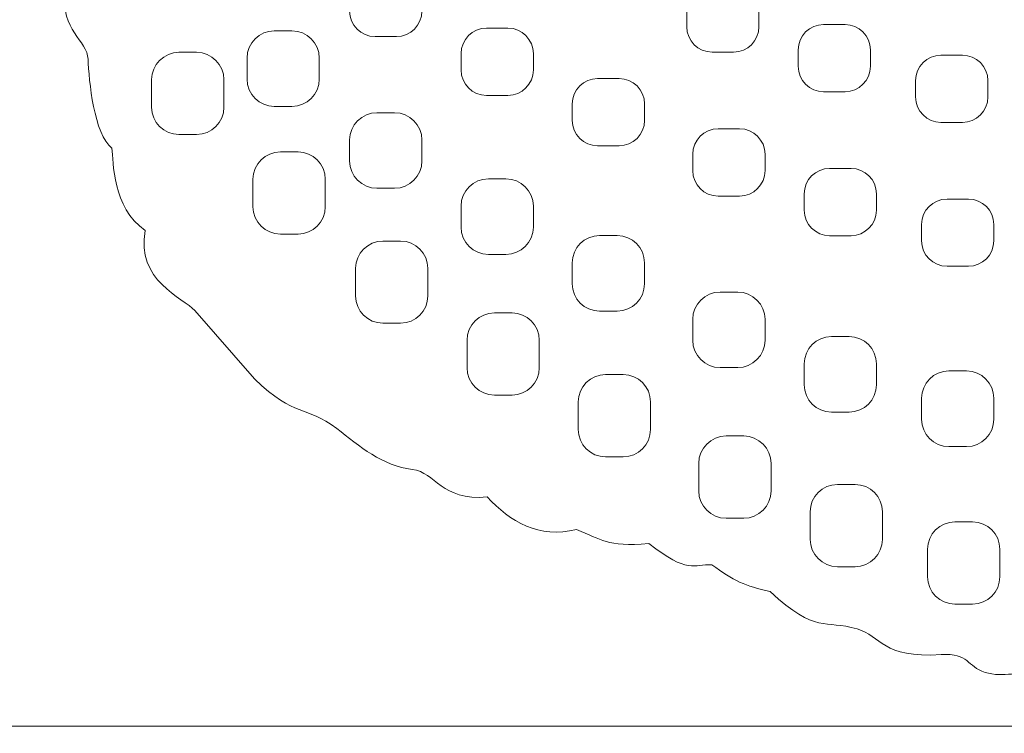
# Model space of a CAD drawing. Header units: millimetres. Extents: x -1853 to -450, y -1731 to 666.
# Tile 2 of 45: x -1268 to -1114, y -1632 to -1521. Entities that reach past the tile are written whole.
import ezdxf

# ---------------------------------------------------------------- set-up
doc = ezdxf.new("R2010")
doc.units = ezdxf.units.MM
doc.header["$MEASUREMENT"] = 0
doc.layers.add('Capa 1', color=7, linetype='Continuous')

msp = doc.modelspace()

# ---------------------------------------------------------------- linework, layer by layer
at = {"layer": 'Capa 1', "lineweight": 9}
for points, knots in [([(-1183.28, -1435.55), (-1184.29, -1419.58), (-1101.54, -1408.96), (-1042.32, -1411.94), (-1042.32, -1411.94), (-1018.48, -1413.14), (-954.11, -1414.76), (-937.62, -1416.56), (-937.62, -1416.56), (-921.98, -1418.26), (-885.61, -1430.54), (-883.9, -1438.57), (-883.9, -1438.57), (-868.98, -1440.66), (-884.51, -1446.46), (-861.14, -1444.36), (-861.14, -1444.36), (-854.63, -1445.56), (-852.37, -1449.4), (-846.98, -1449.6), (-846.98, -1449.6), (-844.49, -1449.69), (-840.11, -1454.69), (-838.86, -1455.1), (-838.86, -1455.1), (-833.32, -1456.88), (-827.4, -1463.8), (-822.28, -1471.93), (-822.28, -1471.93), (-820.8, -1474.27), (-817.29, -1477.44), (-816.26, -1479.09), (-816.26, -1479.09), (-812.04, -1485.91), (-808.45, -1492.66), (-809.76, -1510.26), (-809.76, -1510.26), (-810.41, -1519), (-808.65, -1525.33), (-813.98, -1534.85), (-813.98, -1534.85), (-817.41, -1545.66), (-821.47, -1545.94), (-829.15, -1555.42), (-829.15, -1555.42), (-836.87, -1564.95), (-838.96, -1566.79), (-848.28, -1573.08), (-848.28, -1573.08), (-853.74, -1576.76), (-852.58, -1577.33), (-858.18, -1579.04), (-858.18, -1579.04), (-861.24, -1579.97), (-862.66, -1586.06), (-870.17, -1586.57), (-870.17, -1586.57), (-876.02, -1594.55), (-879.32, -1592.72), (-882.84, -1593.74), (-882.84, -1593.74), (-886.13, -1596.89), (-888.84, -1597.99), (-893.82, -1599.14), (-893.82, -1599.14), (-899.75, -1603.04), (-900.29, -1602.74), (-905.95, -1603.54), (-905.95, -1603.54), (-906.64, -1605.15), (-910.48, -1606.41), (-915.32, -1607.88), (-915.32, -1607.88), (-921.01, -1612.51), (-921.4, -1611.8), (-927.12, -1612.46), (-927.12, -1612.46), (-927.86, -1612.55), (-929.01, -1615.92), (-939.91, -1617.22), (-939.91, -1617.22), (-944.18, -1620.5), (-947.15, -1620.57), (-950.59, -1620.05), (-950.59, -1620.05), (-953.92, -1622.8), (-956.41, -1622.92), (-959.7, -1622.27), (-959.7, -1622.27), (-965.42, -1625.82), (-968.13, -1623.04), (-970.63, -1623.99), (-970.63, -1623.99), (-973.68, -1625.15), (-982.04, -1625.46), (-984.37, -1624.75), (-984.37, -1624.75), (-986.11, -1625.96), (-992.26, -1628.06), (-996.5, -1627.4), (-996.5, -1627.4), (-1000.2, -1626.82), (-1004.6, -1629.58), (-1010.41, -1629.08), (-1010.41, -1629.08), (-1017.7, -1630.55), (-1019.18, -1630.63), (-1025.74, -1629.61), (-1025.74, -1629.61), (-1031.12, -1630.89), (-1036.12, -1631.19), (-1039.11, -1630.37), (-1039.11, -1630.37), (-1043.01, -1630.61), (-1044.41, -1630.89), (-1050.17, -1631.15), (-1050.17, -1631.15), (-1054.49, -1631.83), (-1057.11, -1630.8), (-1061.43, -1629.66), (-1061.43, -1629.66), (-1065.88, -1630.87), (-1070.21, -1630.08), (-1073.53, -1628.04), (-1073.53, -1628.04), (-1081.13, -1628.93), (-1083.13, -1628.54), (-1087.52, -1625.87), (-1087.52, -1625.87), (-1092.83, -1626.42), (-1096.16, -1628.38), (-1100.77, -1624.2), (-1100.77, -1624.2), (-1103.91, -1623.59), (-1105.98, -1626.29), (-1110.21, -1622.39), (-1110.21, -1622.39), (-1111.65, -1622.11), (-1114.49, -1623.24), (-1117.36, -1622.34), (-1117.36, -1622.34), (-1120.24, -1621.44), (-1119.83, -1619.28), (-1124.21, -1619.57), (-1124.21, -1619.57), (-1133.41, -1620.16), (-1133.52, -1616.7), (-1137.29, -1615.57), (-1137.29, -1615.57), (-1142.37, -1614.05), (-1143.55, -1616.47), (-1150.84, -1609.77), (-1150.84, -1609.77), (-1154.66, -1608.9), (-1156.63, -1608.06), (-1159.91, -1605.57), (-1159.91, -1605.57), (-1162.75, -1605.49), (-1163.59, -1607.07), (-1169.72, -1602.29), (-1169.72, -1602.29), (-1176.38, -1602.78), (-1176.98, -1601.7), (-1180.97, -1600.09), (-1180.97, -1600.09), (-1186.82, -1601.59), (-1191.32, -1598.86), (-1194.87, -1595.03), (-1194.87, -1595.03), (-1202.09, -1595.67), (-1202.89, -1591.17), (-1206.55, -1590.74), (-1206.55, -1590.74), (-1211.21, -1590.19), (-1214.75, -1587.13), (-1218.31, -1584.39), (-1218.31, -1584.39), (-1223.26, -1580.57), (-1224.66, -1582.9), (-1231.11, -1576.64), (-1231.11, -1576.64), (-1231.11, -1576.64), (-1240.41, -1565.97), (-1240.41, -1565.97), (-1240.41, -1565.97), (-1242.18, -1564.07), (-1249.68, -1561.29), (-1248.13, -1553.52), (-1248.13, -1553.52), (-1253.31, -1549.94), (-1253.07, -1542.83), (-1253.31, -1540.72), (-1253.31, -1540.72), (-1256.12, -1538.59), (-1256.9, -1530.18), (-1257.03, -1526.84), (-1257.03, -1526.84), (-1257.14, -1523.95), (-1261.32, -1522.26), (-1260.61, -1516.58), (-1260.61, -1516.58), (-1260.61, -1516.58), (-1259.43, -1510.47), (-1259.43, -1510.47), (-1259.43, -1510.47), (-1260.34, -1505.27), (-1262.09, -1501.91), (-1257.37, -1494.4), (-1257.37, -1494.4), (-1255.62, -1491.62), (-1258.07, -1486.28), (-1255.18, -1479.12), (-1255.18, -1479.12), (-1249.3, -1464.51), (-1237.08, -1458.44), (-1227.33, -1451.27), (-1227.33, -1451.27), (-1223.05, -1448.12), (-1205.36, -1443.32), (-1198.75, -1439.64), (-1198.75, -1439.64), (-1191.26, -1435.49), (-1190.15, -1437.57), (-1183.28, -1435.55)], [0, 0, 0, 0, 0.017544, 0.017544, 0.017544, 0.017544, 0.035088, 0.035088, 0.035088, 0.035088, 0.052632, 0.052632, 0.052632, 0.052632, 0.070175, 0.070175, 0.070175, 0.070175, 0.087719, 0.087719, 0.087719, 0.087719, 0.105263, 0.105263, 0.105263, 0.105263, 0.122807, 0.122807, 0.122807, 0.122807, 0.140351, 0.140351, 0.140351, 0.140351, 0.157895, 0.157895, 0.157895, 0.157895, 0.175439, 0.175439, 0.175439, 0.175439, 0.192982, 0.192982, 0.192982, 0.192982, 0.210526, 0.210526, 0.210526, 0.210526, 0.22807, 0.22807, 0.22807, 0.22807, 0.245614, 0.245614, 0.245614, 0.245614, 0.263158, 0.263158, 0.263158, 0.263158, 0.280702, 0.280702, 0.280702, 0.280702, 0.298246, 0.298246, 0.298246, 0.298246, 0.315789, 0.315789, 0.315789, 0.315789, 0.333333, 0.333333, 0.333333, 0.333333, 0.350877, 0.350877, 0.350877, 0.350877, 0.368421, 0.368421, 0.368421, 0.368421, 0.385965, 0.385965, 0.385965, 0.385965, 0.403509, 0.403509, 0.403509, 0.403509, 0.421053, 0.421053, 0.421053, 0.421053, 0.438596, 0.438596, 0.438596, 0.438597, 0.45614, 0.45614, 0.45614, 0.45614, 0.473684, 0.473684, 0.473684, 0.473684, 0.491228, 0.491228, 0.491228, 0.491228, 0.508772, 0.508772, 0.508772, 0.508772, 0.526316, 0.526316, 0.526316, 0.526316, 0.54386, 0.54386, 0.54386, 0.54386, 0.561404, 0.561404, 0.561404, 0.561404, 0.578947, 0.578947, 0.578947, 0.578947, 0.596491, 0.596491, 0.596491, 0.596491, 0.614035, 0.614035, 0.614035, 0.614035, 0.631579, 0.631579, 0.631579, 0.631579, 0.649123, 0.649123, 0.649123, 0.649123, 0.666667, 0.666667, 0.666667, 0.666667, 0.684211, 0.684211, 0.684211, 0.684211, 0.701754, 0.701754, 0.701754, 0.701754, 0.719298, 0.719298, 0.719298, 0.719298, 0.736842, 0.736842, 0.736842, 0.736842, 0.754386, 0.754386, 0.754386, 0.754386, 0.77193, 0.77193, 0.77193, 0.77193, 0.789474, 0.789474, 0.789474, 0.789474, 0.807018, 0.807018, 0.807018, 0.807018, 0.824561, 0.824561, 0.824561, 0.824561, 0.842105, 0.842105, 0.842105, 0.842105, 0.859649, 0.859649, 0.859649, 0.859649, 0.877193, 0.877193, 0.877193, 0.877193, 0.894737, 0.894737, 0.894737, 0.894737, 0.912281, 0.912281, 0.912281, 0.912281, 0.929825, 0.929825, 0.929825, 0.929825, 0.947368, 0.947368, 0.947368, 0.947368, 0.964912, 0.964912, 0.964912, 0.964912, 1, 1, 1, 1]), ([(-1216.31, -1516.81), (-1216.31, -1516.81), (-1216.31, -1519.37), (-1216.31, -1519.37), (-1216.31, -1519.37), (-1216.31, -1521.55), (-1214.52, -1523.33), (-1212.35, -1523.33), (-1212.35, -1523.33), (-1212.35, -1523.33), (-1209.01, -1523.33), (-1209.01, -1523.33), (-1209.01, -1523.33), (-1206.83, -1523.33), (-1205.05, -1521.55), (-1205.05, -1519.37), (-1205.05, -1519.37), (-1205.05, -1519.37), (-1205.05, -1516.81), (-1205.05, -1516.81), (-1205.05, -1516.81), (-1205.05, -1514.64), (-1206.83, -1512.86), (-1209.01, -1512.86), (-1209.01, -1512.86), (-1209.01, -1512.86), (-1212.35, -1512.86), (-1212.35, -1512.86), (-1212.35, -1512.86), (-1214.52, -1512.86), (-1216.31, -1514.64), (-1216.31, -1516.81)], [0, 0, 0, 0, 0.111111, 0.111111, 0.111111, 0.111111, 0.222222, 0.222222, 0.222222, 0.222222, 0.333333, 0.333333, 0.333333, 0.333333, 0.444444, 0.444444, 0.444444, 0.444444, 0.555556, 0.555556, 0.555556, 0.555556, 0.666667, 0.666667, 0.666667, 0.666667, 0.777778, 0.777778, 0.777778, 0.777778, 1, 1, 1, 1]), ([(-1163.82, -1519.25), (-1163.82, -1519.25), (-1163.82, -1521.8), (-1163.82, -1521.8), (-1163.82, -1521.8), (-1163.82, -1523.98), (-1162.04, -1525.76), (-1159.86, -1525.76), (-1159.86, -1525.76), (-1159.86, -1525.76), (-1156.52, -1525.76), (-1156.52, -1525.76), (-1156.52, -1525.76), (-1154.35, -1525.76), (-1152.57, -1523.98), (-1152.57, -1521.8), (-1152.57, -1521.8), (-1152.57, -1521.8), (-1152.57, -1519.25), (-1152.57, -1519.25), (-1152.57, -1519.25), (-1152.57, -1517.07), (-1154.35, -1515.29), (-1156.52, -1515.29), (-1156.52, -1515.29), (-1156.52, -1515.29), (-1159.86, -1515.29), (-1159.86, -1515.29), (-1159.86, -1515.29), (-1162.04, -1515.29), (-1163.82, -1517.07), (-1163.82, -1519.25)], [0, 0, 0, 0, 0.111111, 0.111111, 0.111111, 0.111111, 0.222222, 0.222222, 0.222222, 0.222222, 0.333333, 0.333333, 0.333333, 0.333333, 0.444444, 0.444444, 0.444444, 0.444444, 0.555556, 0.555556, 0.555556, 0.555556, 0.666667, 0.666667, 0.666667, 0.666667, 0.777778, 0.777778, 0.777778, 0.777778, 1, 1, 1, 1]), ([(-1198.96, -1525.98), (-1198.96, -1525.98), (-1198.96, -1528.53), (-1198.96, -1528.53), (-1198.96, -1528.53), (-1198.96, -1530.71), (-1197.17, -1532.49), (-1195, -1532.49), (-1195, -1532.49), (-1195, -1532.49), (-1191.66, -1532.49), (-1191.66, -1532.49), (-1191.66, -1532.49), (-1189.48, -1532.49), (-1187.7, -1530.71), (-1187.7, -1528.53), (-1187.7, -1528.53), (-1187.7, -1528.53), (-1187.7, -1525.98), (-1187.7, -1525.98), (-1187.7, -1525.98), (-1187.7, -1523.8), (-1189.48, -1522.02), (-1191.66, -1522.02), (-1191.66, -1522.02), (-1191.66, -1522.02), (-1195, -1522.02), (-1195, -1522.02), (-1195, -1522.02), (-1197.17, -1522.02), (-1198.96, -1523.8), (-1198.96, -1525.98)], [0, 0, 0, 0, 0.111111, 0.111111, 0.111111, 0.111111, 0.222222, 0.222222, 0.222222, 0.222222, 0.333333, 0.333333, 0.333333, 0.333333, 0.444444, 0.444444, 0.444444, 0.444444, 0.555556, 0.555556, 0.555556, 0.555556, 0.666667, 0.666667, 0.666667, 0.666667, 0.777778, 0.777778, 0.777778, 0.777778, 1, 1, 1, 1]), ([(-1146.47, -1525.42), (-1146.47, -1525.42), (-1146.47, -1527.97), (-1146.47, -1527.97), (-1146.47, -1527.97), (-1146.47, -1530.15), (-1144.69, -1531.93), (-1142.52, -1531.93), (-1142.52, -1531.93), (-1142.52, -1531.93), (-1139.17, -1531.93), (-1139.17, -1531.93), (-1139.17, -1531.93), (-1137, -1531.93), (-1135.22, -1530.15), (-1135.22, -1527.97), (-1135.22, -1527.97), (-1135.22, -1527.97), (-1135.22, -1525.42), (-1135.22, -1525.42), (-1135.22, -1525.42), (-1135.22, -1523.24), (-1137, -1521.46), (-1139.17, -1521.46), (-1139.17, -1521.46), (-1139.17, -1521.46), (-1142.52, -1521.46), (-1142.52, -1521.46), (-1142.52, -1521.46), (-1144.69, -1521.46), (-1146.47, -1523.24), (-1146.47, -1525.42)], [0, 0, 0, 0, 0.111111, 0.111111, 0.111111, 0.111111, 0.222222, 0.222222, 0.222222, 0.222222, 0.333333, 0.333333, 0.333333, 0.333333, 0.444444, 0.444444, 0.444444, 0.444444, 0.555556, 0.555556, 0.555556, 0.555556, 0.666667, 0.666667, 0.666667, 0.666667, 0.777778, 0.777778, 0.777778, 0.777778, 1, 1, 1, 1]), ([(-1232.28, -1526.69), (-1232.28, -1526.69), (-1232.28, -1529.96), (-1232.28, -1529.96), (-1232.28, -1529.96), (-1232.28, -1532.3), (-1230.37, -1534.21), (-1228.03, -1534.21), (-1228.03, -1534.21), (-1228.03, -1534.21), (-1225.28, -1534.21), (-1225.28, -1534.21), (-1225.28, -1534.21), (-1222.94, -1534.21), (-1221.03, -1532.3), (-1221.03, -1529.96), (-1221.03, -1529.96), (-1221.03, -1529.96), (-1221.03, -1526.69), (-1221.03, -1526.69), (-1221.03, -1526.69), (-1221.03, -1524.36), (-1222.94, -1522.44), (-1225.28, -1522.44), (-1225.28, -1522.44), (-1225.28, -1522.44), (-1228.03, -1522.44), (-1228.03, -1522.44), (-1228.03, -1522.44), (-1230.37, -1522.44), (-1232.28, -1524.36), (-1232.28, -1526.69)], [0, 0, 0, 0, 0.111111, 0.111111, 0.111111, 0.111111, 0.222222, 0.222222, 0.222222, 0.222222, 0.333333, 0.333333, 0.333333, 0.333333, 0.444444, 0.444444, 0.444444, 0.444444, 0.555556, 0.555556, 0.555556, 0.555556, 0.666667, 0.666667, 0.666667, 0.666667, 0.777778, 0.777778, 0.777778, 0.777778, 1, 1, 1, 1]), ([(-1247.13, -1530.04), (-1247.13, -1530.04), (-1247.13, -1534.34), (-1247.13, -1534.34), (-1247.13, -1534.34), (-1247.13, -1536.68), (-1245.22, -1538.59), (-1242.88, -1538.59), (-1242.88, -1538.59), (-1242.88, -1538.59), (-1240.13, -1538.59), (-1240.13, -1538.59), (-1240.13, -1538.59), (-1237.79, -1538.59), (-1235.88, -1536.68), (-1235.88, -1534.34), (-1235.88, -1534.34), (-1235.88, -1534.34), (-1235.88, -1530.04), (-1235.88, -1530.04), (-1235.88, -1530.04), (-1235.88, -1527.7), (-1237.79, -1525.79), (-1240.13, -1525.79), (-1240.13, -1525.79), (-1240.13, -1525.79), (-1242.88, -1525.79), (-1242.88, -1525.79), (-1242.88, -1525.79), (-1245.22, -1525.79), (-1247.13, -1527.7), (-1247.13, -1530.04)], [0, 0, 0, 0, 0.111111, 0.111111, 0.111111, 0.111111, 0.222222, 0.222222, 0.222222, 0.222222, 0.333333, 0.333333, 0.333333, 0.333333, 0.444444, 0.444444, 0.444444, 0.444444, 0.555556, 0.555556, 0.555556, 0.555556, 0.666667, 0.666667, 0.666667, 0.666667, 0.777778, 0.777778, 0.777778, 0.777778, 1, 1, 1, 1]), ([(-1128.19, -1530.19), (-1128.19, -1530.19), (-1128.19, -1532.74), (-1128.19, -1532.74), (-1128.19, -1532.74), (-1128.19, -1534.92), (-1126.4, -1536.7), (-1124.23, -1536.7), (-1124.23, -1536.7), (-1124.23, -1536.7), (-1120.89, -1536.7), (-1120.89, -1536.7), (-1120.89, -1536.7), (-1118.71, -1536.7), (-1116.93, -1534.92), (-1116.93, -1532.74), (-1116.93, -1532.74), (-1116.93, -1532.74), (-1116.93, -1530.19), (-1116.93, -1530.19), (-1116.93, -1530.19), (-1116.93, -1528.01), (-1118.71, -1526.23), (-1120.89, -1526.23), (-1120.89, -1526.23), (-1120.89, -1526.23), (-1124.23, -1526.23), (-1124.23, -1526.23), (-1124.23, -1526.23), (-1126.4, -1526.23), (-1128.19, -1528.01), (-1128.19, -1530.19)], [0, 0, 0, 0, 0.111111, 0.111111, 0.111111, 0.111111, 0.222222, 0.222222, 0.222222, 0.222222, 0.333333, 0.333333, 0.333333, 0.333333, 0.444444, 0.444444, 0.444444, 0.444444, 0.555556, 0.555556, 0.555556, 0.555556, 0.666667, 0.666667, 0.666667, 0.666667, 0.777778, 0.777778, 0.777778, 0.777778, 1, 1, 1, 1]), ([(-1181.64, -1533.83), (-1181.64, -1533.83), (-1181.64, -1536.39), (-1181.64, -1536.39), (-1181.64, -1536.39), (-1181.64, -1538.57), (-1179.86, -1540.35), (-1177.69, -1540.35), (-1177.69, -1540.35), (-1177.69, -1540.35), (-1174.34, -1540.35), (-1174.34, -1540.35), (-1174.34, -1540.35), (-1172.17, -1540.35), (-1170.39, -1538.57), (-1170.39, -1536.39), (-1170.39, -1536.39), (-1170.39, -1536.39), (-1170.39, -1533.83), (-1170.39, -1533.83), (-1170.39, -1533.83), (-1170.39, -1531.65), (-1172.17, -1529.87), (-1174.34, -1529.87), (-1174.34, -1529.87), (-1174.34, -1529.87), (-1177.69, -1529.87), (-1177.69, -1529.87), (-1177.69, -1529.87), (-1179.86, -1529.87), (-1181.64, -1531.65), (-1181.64, -1533.83)], [0, 0, 0, 0, 0.111111, 0.111111, 0.111111, 0.111111, 0.222222, 0.222222, 0.222222, 0.222222, 0.333333, 0.333333, 0.333333, 0.333333, 0.444444, 0.444444, 0.444444, 0.444444, 0.555556, 0.555556, 0.555556, 0.555556, 0.666667, 0.666667, 0.666667, 0.666667, 0.777778, 0.777778, 0.777778, 0.777778, 1, 1, 1, 1]), ([(-1216.31, -1539.44), (-1216.31, -1539.44), (-1216.31, -1542.71), (-1216.31, -1542.71), (-1216.31, -1542.71), (-1216.31, -1545.05), (-1214.39, -1546.96), (-1212.05, -1546.96), (-1212.05, -1546.96), (-1212.05, -1546.96), (-1209.3, -1546.96), (-1209.3, -1546.96), (-1209.3, -1546.96), (-1206.97, -1546.96), (-1205.05, -1545.05), (-1205.05, -1542.71), (-1205.05, -1542.71), (-1205.05, -1542.71), (-1205.05, -1539.44), (-1205.05, -1539.44), (-1205.05, -1539.44), (-1205.05, -1537.1), (-1206.97, -1535.19), (-1209.3, -1535.19), (-1209.3, -1535.19), (-1209.3, -1535.19), (-1212.05, -1535.19), (-1212.05, -1535.19), (-1212.05, -1535.19), (-1214.39, -1535.19), (-1216.31, -1537.1), (-1216.31, -1539.44)], [0, 0, 0, 0, 0.111111, 0.111111, 0.111111, 0.111111, 0.222222, 0.222222, 0.222222, 0.222222, 0.333333, 0.333333, 0.333333, 0.333333, 0.444444, 0.444444, 0.444444, 0.444444, 0.555556, 0.555556, 0.555556, 0.555556, 0.666667, 0.666667, 0.666667, 0.666667, 0.777778, 0.777778, 0.777778, 0.777778, 1, 1, 1, 1]), ([(-1162.88, -1541.65), (-1162.88, -1541.65), (-1162.88, -1544.21), (-1162.88, -1544.21), (-1162.88, -1544.21), (-1162.88, -1546.39), (-1161.1, -1548.17), (-1158.93, -1548.17), (-1158.93, -1548.17), (-1158.93, -1548.17), (-1155.59, -1548.17), (-1155.59, -1548.17), (-1155.59, -1548.17), (-1153.41, -1548.17), (-1151.63, -1546.39), (-1151.63, -1544.21), (-1151.63, -1544.21), (-1151.63, -1544.21), (-1151.63, -1541.65), (-1151.63, -1541.65), (-1151.63, -1541.65), (-1151.63, -1539.48), (-1153.41, -1537.69), (-1155.59, -1537.69), (-1155.59, -1537.69), (-1155.59, -1537.69), (-1158.93, -1537.69), (-1158.93, -1537.69), (-1158.93, -1537.69), (-1161.1, -1537.69), (-1162.88, -1539.48), (-1162.88, -1541.65)], [0, 0, 0, 0, 0.111111, 0.111111, 0.111111, 0.111111, 0.222222, 0.222222, 0.222222, 0.222222, 0.333333, 0.333333, 0.333333, 0.333333, 0.444444, 0.444444, 0.444444, 0.444444, 0.555556, 0.555556, 0.555556, 0.555556, 0.666667, 0.666667, 0.666667, 0.666667, 0.777778, 0.777778, 0.777778, 0.777778, 1, 1, 1, 1]), ([(-1231.35, -1545.55), (-1231.35, -1545.55), (-1231.35, -1549.85), (-1231.35, -1549.85), (-1231.35, -1549.85), (-1231.35, -1552.18), (-1229.43, -1554.1), (-1227.09, -1554.1), (-1227.09, -1554.1), (-1227.09, -1554.1), (-1224.34, -1554.1), (-1224.34, -1554.1), (-1224.34, -1554.1), (-1222.01, -1554.1), (-1220.09, -1552.18), (-1220.09, -1549.85), (-1220.09, -1549.85), (-1220.09, -1549.85), (-1220.09, -1545.55), (-1220.09, -1545.55), (-1220.09, -1545.55), (-1220.09, -1543.21), (-1222.01, -1541.3), (-1224.34, -1541.3), (-1224.34, -1541.3), (-1224.34, -1541.3), (-1227.09, -1541.3), (-1227.09, -1541.3), (-1227.09, -1541.3), (-1229.43, -1541.3), (-1231.35, -1543.21), (-1231.35, -1545.55)], [0, 0, 0, 0, 0.111111, 0.111111, 0.111111, 0.111111, 0.222222, 0.222222, 0.222222, 0.222222, 0.333333, 0.333333, 0.333333, 0.333333, 0.444444, 0.444444, 0.444444, 0.444444, 0.555556, 0.555556, 0.555556, 0.555556, 0.666667, 0.666667, 0.666667, 0.666667, 0.777778, 0.777778, 0.777778, 0.777778, 1, 1, 1, 1]), ([(-1145.53, -1547.82), (-1145.53, -1547.82), (-1145.53, -1550.38), (-1145.53, -1550.38), (-1145.53, -1550.38), (-1145.53, -1552.56), (-1143.75, -1554.34), (-1141.58, -1554.34), (-1141.58, -1554.34), (-1141.58, -1554.34), (-1138.24, -1554.34), (-1138.24, -1554.34), (-1138.24, -1554.34), (-1136.06, -1554.34), (-1134.28, -1552.56), (-1134.28, -1550.38), (-1134.28, -1550.38), (-1134.28, -1550.38), (-1134.28, -1547.82), (-1134.28, -1547.82), (-1134.28, -1547.82), (-1134.28, -1545.65), (-1136.06, -1543.86), (-1138.24, -1543.86), (-1138.24, -1543.86), (-1138.24, -1543.86), (-1141.58, -1543.86), (-1141.58, -1543.86), (-1141.58, -1543.86), (-1143.75, -1543.86), (-1145.53, -1545.65), (-1145.53, -1547.82)], [0, 0, 0, 0, 0.111111, 0.111111, 0.111111, 0.111111, 0.222222, 0.222222, 0.222222, 0.222222, 0.333333, 0.333333, 0.333333, 0.333333, 0.444444, 0.444444, 0.444444, 0.444444, 0.555556, 0.555556, 0.555556, 0.555556, 0.666667, 0.666667, 0.666667, 0.666667, 0.777778, 0.777778, 0.777778, 0.777778, 1, 1, 1, 1]), ([(-1198.96, -1549.74), (-1198.96, -1549.74), (-1198.96, -1553.01), (-1198.96, -1553.01), (-1198.96, -1553.01), (-1198.96, -1555.35), (-1197.04, -1557.26), (-1194.7, -1557.26), (-1194.7, -1557.26), (-1194.7, -1557.26), (-1191.96, -1557.26), (-1191.96, -1557.26), (-1191.96, -1557.26), (-1189.62, -1557.26), (-1187.7, -1555.35), (-1187.7, -1553.01), (-1187.7, -1553.01), (-1187.7, -1553.01), (-1187.7, -1549.74), (-1187.7, -1549.74), (-1187.7, -1549.74), (-1187.7, -1547.4), (-1189.62, -1545.49), (-1191.96, -1545.49), (-1191.96, -1545.49), (-1191.96, -1545.49), (-1194.7, -1545.49), (-1194.7, -1545.49), (-1194.7, -1545.49), (-1197.04, -1545.49), (-1198.96, -1547.4), (-1198.96, -1549.74)], [0, 0, 0, 0, 0.111111, 0.111111, 0.111111, 0.111111, 0.222222, 0.222222, 0.222222, 0.222222, 0.333333, 0.333333, 0.333333, 0.333333, 0.444444, 0.444444, 0.444444, 0.444444, 0.555556, 0.555556, 0.555556, 0.555556, 0.666667, 0.666667, 0.666667, 0.666667, 0.777778, 0.777778, 0.777778, 0.777778, 1, 1, 1, 1]), ([(-1127.25, -1552.59), (-1127.25, -1552.59), (-1127.25, -1555.15), (-1127.25, -1555.15), (-1127.25, -1555.15), (-1127.25, -1557.32), (-1125.47, -1559.11), (-1123.29, -1559.11), (-1123.29, -1559.11), (-1123.29, -1559.11), (-1119.95, -1559.11), (-1119.95, -1559.11), (-1119.95, -1559.11), (-1117.78, -1559.11), (-1116, -1557.32), (-1116, -1555.15), (-1116, -1555.15), (-1116, -1555.15), (-1116, -1552.59), (-1116, -1552.59), (-1116, -1552.59), (-1116, -1550.41), (-1117.78, -1548.63), (-1119.95, -1548.63), (-1119.95, -1548.63), (-1119.95, -1548.63), (-1123.29, -1548.63), (-1123.29, -1548.63), (-1123.29, -1548.63), (-1125.47, -1548.63), (-1127.25, -1550.41), (-1127.25, -1552.59)], [0, 0, 0, 0, 0.111111, 0.111111, 0.111111, 0.111111, 0.222222, 0.222222, 0.222222, 0.222222, 0.333333, 0.333333, 0.333333, 0.333333, 0.444444, 0.444444, 0.444444, 0.444444, 0.555556, 0.555556, 0.555556, 0.555556, 0.666667, 0.666667, 0.666667, 0.666667, 0.777778, 0.777778, 0.777778, 0.777778, 1, 1, 1, 1]), ([(-1181.64, -1558.57), (-1181.64, -1558.57), (-1181.64, -1561.84), (-1181.64, -1561.84), (-1181.64, -1561.84), (-1181.64, -1564.18), (-1179.73, -1566.09), (-1177.39, -1566.09), (-1177.39, -1566.09), (-1177.39, -1566.09), (-1174.64, -1566.09), (-1174.64, -1566.09), (-1174.64, -1566.09), (-1172.3, -1566.09), (-1170.39, -1564.18), (-1170.39, -1561.84), (-1170.39, -1561.84), (-1170.39, -1561.84), (-1170.39, -1558.57), (-1170.39, -1558.57), (-1170.39, -1558.57), (-1170.39, -1556.23), (-1172.3, -1554.32), (-1174.64, -1554.32), (-1174.64, -1554.32), (-1174.64, -1554.32), (-1177.39, -1554.32), (-1177.39, -1554.32), (-1177.39, -1554.32), (-1179.73, -1554.32), (-1181.64, -1556.23), (-1181.64, -1558.57)], [0, 0, 0, 0, 0.111111, 0.111111, 0.111111, 0.111111, 0.222222, 0.222222, 0.222222, 0.222222, 0.333333, 0.333333, 0.333333, 0.333333, 0.444444, 0.444444, 0.444444, 0.444444, 0.555556, 0.555556, 0.555556, 0.555556, 0.666667, 0.666667, 0.666667, 0.666667, 0.777778, 0.777778, 0.777778, 0.777778, 1, 1, 1, 1]), ([(-1215.37, -1559.42), (-1215.37, -1559.42), (-1215.37, -1563.72), (-1215.37, -1563.72), (-1215.37, -1563.72), (-1215.37, -1566.05), (-1213.46, -1567.97), (-1211.12, -1567.97), (-1211.12, -1567.97), (-1211.12, -1567.97), (-1208.37, -1567.97), (-1208.37, -1567.97), (-1208.37, -1567.97), (-1206.03, -1567.97), (-1204.12, -1566.05), (-1204.12, -1563.72), (-1204.12, -1563.72), (-1204.12, -1563.72), (-1204.12, -1559.42), (-1204.12, -1559.42), (-1204.12, -1559.42), (-1204.12, -1557.08), (-1206.03, -1555.17), (-1208.37, -1555.17), (-1208.37, -1555.17), (-1208.37, -1555.17), (-1211.12, -1555.17), (-1211.12, -1555.17), (-1211.12, -1555.17), (-1213.46, -1555.17), (-1215.37, -1557.08), (-1215.37, -1559.42)], [0, 0, 0, 0, 0.111111, 0.111111, 0.111111, 0.111111, 0.222222, 0.222222, 0.222222, 0.222222, 0.333333, 0.333333, 0.333333, 0.333333, 0.444444, 0.444444, 0.444444, 0.444444, 0.555556, 0.555556, 0.555556, 0.555556, 0.666667, 0.666667, 0.666667, 0.666667, 0.777778, 0.777778, 0.777778, 0.777778, 1, 1, 1, 1]), ([(-1162.88, -1567.36), (-1162.88, -1567.36), (-1162.88, -1570.63), (-1162.88, -1570.63), (-1162.88, -1570.63), (-1162.88, -1572.97), (-1160.97, -1574.88), (-1158.63, -1574.88), (-1158.63, -1574.88), (-1158.63, -1574.88), (-1155.88, -1574.88), (-1155.88, -1574.88), (-1155.88, -1574.88), (-1153.54, -1574.88), (-1151.63, -1572.97), (-1151.63, -1570.63), (-1151.63, -1570.63), (-1151.63, -1570.63), (-1151.63, -1567.36), (-1151.63, -1567.36), (-1151.63, -1567.36), (-1151.63, -1565.02), (-1153.54, -1563.11), (-1155.88, -1563.11), (-1155.88, -1563.11), (-1155.88, -1563.11), (-1158.63, -1563.11), (-1158.63, -1563.11), (-1158.63, -1563.11), (-1160.97, -1563.11), (-1162.88, -1565.02), (-1162.88, -1567.36)], [0, 0, 0, 0, 0.111111, 0.111111, 0.111111, 0.111111, 0.222222, 0.222222, 0.222222, 0.222222, 0.333333, 0.333333, 0.333333, 0.333333, 0.444444, 0.444444, 0.444444, 0.444444, 0.555556, 0.555556, 0.555556, 0.555556, 0.666667, 0.666667, 0.666667, 0.666667, 0.777778, 0.777778, 0.777778, 0.777778, 1, 1, 1, 1]), ([(-1198.02, -1570.62), (-1198.02, -1570.62), (-1198.02, -1574.92), (-1198.02, -1574.92), (-1198.02, -1574.92), (-1198.02, -1577.25), (-1196.11, -1579.17), (-1193.77, -1579.17), (-1193.77, -1579.17), (-1193.77, -1579.17), (-1191.02, -1579.17), (-1191.02, -1579.17), (-1191.02, -1579.17), (-1188.68, -1579.17), (-1186.77, -1577.25), (-1186.77, -1574.92), (-1186.77, -1574.92), (-1186.77, -1574.92), (-1186.77, -1570.62), (-1186.77, -1570.62), (-1186.77, -1570.62), (-1186.77, -1568.28), (-1188.68, -1566.37), (-1191.02, -1566.37), (-1191.02, -1566.37), (-1191.02, -1566.37), (-1193.77, -1566.37), (-1193.77, -1566.37), (-1193.77, -1566.37), (-1196.11, -1566.37), (-1198.02, -1568.28), (-1198.02, -1570.62)], [0, 0, 0, 0, 0.111111, 0.111111, 0.111111, 0.111111, 0.222222, 0.222222, 0.222222, 0.222222, 0.333333, 0.333333, 0.333333, 0.333333, 0.444444, 0.444444, 0.444444, 0.444444, 0.555556, 0.555556, 0.555556, 0.555556, 0.666667, 0.666667, 0.666667, 0.666667, 0.777778, 0.777778, 0.777778, 0.777778, 1, 1, 1, 1]), ([(-1145.53, -1574.3), (-1145.53, -1574.3), (-1145.53, -1577.56), (-1145.53, -1577.56), (-1145.53, -1577.56), (-1145.53, -1579.9), (-1143.62, -1581.82), (-1141.28, -1581.82), (-1141.28, -1581.82), (-1141.28, -1581.82), (-1138.53, -1581.82), (-1138.53, -1581.82), (-1138.53, -1581.82), (-1136.19, -1581.82), (-1134.28, -1579.9), (-1134.28, -1577.56), (-1134.28, -1577.56), (-1134.28, -1577.56), (-1134.28, -1574.3), (-1134.28, -1574.3), (-1134.28, -1574.3), (-1134.28, -1571.96), (-1136.19, -1570.05), (-1138.53, -1570.05), (-1138.53, -1570.05), (-1138.53, -1570.05), (-1141.28, -1570.05), (-1141.28, -1570.05), (-1141.28, -1570.05), (-1143.62, -1570.05), (-1145.53, -1571.96), (-1145.53, -1574.3)], [0, 0, 0, 0, 0.111111, 0.111111, 0.111111, 0.111111, 0.222222, 0.222222, 0.222222, 0.222222, 0.333333, 0.333333, 0.333333, 0.333333, 0.444444, 0.444444, 0.444444, 0.444444, 0.555556, 0.555556, 0.555556, 0.555556, 0.666667, 0.666667, 0.666667, 0.666667, 0.777778, 0.777778, 0.777778, 0.777778, 1, 1, 1, 1]), ([(-1180.71, -1580.23), (-1180.71, -1580.23), (-1180.71, -1584.52), (-1180.71, -1584.52), (-1180.71, -1584.52), (-1180.71, -1586.86), (-1178.79, -1588.78), (-1176.45, -1588.78), (-1176.45, -1588.78), (-1176.45, -1588.78), (-1173.7, -1588.78), (-1173.7, -1588.78), (-1173.7, -1588.78), (-1171.37, -1588.78), (-1169.45, -1586.86), (-1169.45, -1584.52), (-1169.45, -1584.52), (-1169.45, -1584.52), (-1169.45, -1580.23), (-1169.45, -1580.23), (-1169.45, -1580.23), (-1169.45, -1577.89), (-1171.37, -1575.97), (-1173.7, -1575.97), (-1173.7, -1575.97), (-1173.7, -1575.97), (-1176.45, -1575.97), (-1176.45, -1575.97), (-1176.45, -1575.97), (-1178.79, -1575.97), (-1180.71, -1577.89), (-1180.71, -1580.23)], [0, 0, 0, 0, 0.111111, 0.111111, 0.111111, 0.111111, 0.222222, 0.222222, 0.222222, 0.222222, 0.333333, 0.333333, 0.333333, 0.333333, 0.444444, 0.444444, 0.444444, 0.444444, 0.555556, 0.555556, 0.555556, 0.555556, 0.666667, 0.666667, 0.666667, 0.666667, 0.777778, 0.777778, 0.777778, 0.777778, 1, 1, 1, 1]), ([(-1127.25, -1579.66), (-1127.25, -1579.66), (-1127.25, -1582.92), (-1127.25, -1582.92), (-1127.25, -1582.92), (-1127.25, -1585.26), (-1125.34, -1587.18), (-1123, -1587.18), (-1123, -1587.18), (-1123, -1587.18), (-1120.25, -1587.18), (-1120.25, -1587.18), (-1120.25, -1587.18), (-1117.91, -1587.18), (-1116, -1585.26), (-1116, -1582.92), (-1116, -1582.92), (-1116, -1582.92), (-1116, -1579.66), (-1116, -1579.66), (-1116, -1579.66), (-1116, -1577.32), (-1117.91, -1575.41), (-1120.25, -1575.41), (-1120.25, -1575.41), (-1120.25, -1575.41), (-1123, -1575.41), (-1123, -1575.41), (-1123, -1575.41), (-1125.34, -1575.41), (-1127.25, -1577.32), (-1127.25, -1579.66)], [0, 0, 0, 0, 0.111111, 0.111111, 0.111111, 0.111111, 0.222222, 0.222222, 0.222222, 0.222222, 0.333333, 0.333333, 0.333333, 0.333333, 0.444444, 0.444444, 0.444444, 0.444444, 0.555556, 0.555556, 0.555556, 0.555556, 0.666667, 0.666667, 0.666667, 0.666667, 0.777778, 0.777778, 0.777778, 0.777778, 1, 1, 1, 1]), ([(-1161.95, -1589.79), (-1161.95, -1589.79), (-1161.95, -1594.08), (-1161.95, -1594.08), (-1161.95, -1594.08), (-1161.95, -1596.42), (-1160.03, -1598.34), (-1157.7, -1598.34), (-1157.7, -1598.34), (-1157.7, -1598.34), (-1154.95, -1598.34), (-1154.95, -1598.34), (-1154.95, -1598.34), (-1152.61, -1598.34), (-1150.69, -1596.42), (-1150.69, -1594.08), (-1150.69, -1594.08), (-1150.69, -1594.08), (-1150.69, -1589.79), (-1150.69, -1589.79), (-1150.69, -1589.79), (-1150.69, -1587.45), (-1152.61, -1585.53), (-1154.95, -1585.53), (-1154.95, -1585.53), (-1154.95, -1585.53), (-1157.7, -1585.53), (-1157.7, -1585.53), (-1157.7, -1585.53), (-1160.03, -1585.53), (-1161.95, -1587.45), (-1161.95, -1589.79)], [0, 0, 0, 0, 0.111111, 0.111111, 0.111111, 0.111111, 0.222222, 0.222222, 0.222222, 0.222222, 0.333333, 0.333333, 0.333333, 0.333333, 0.444444, 0.444444, 0.444444, 0.444444, 0.555556, 0.555556, 0.555556, 0.555556, 0.666667, 0.666667, 0.666667, 0.666667, 0.777778, 0.777778, 0.777778, 0.777778, 1, 1, 1, 1]), ([(-1144.6, -1597.33), (-1144.6, -1597.33), (-1144.6, -1601.63), (-1144.6, -1601.63), (-1144.6, -1601.63), (-1144.6, -1603.97), (-1142.69, -1605.88), (-1140.35, -1605.88), (-1140.35, -1605.88), (-1140.35, -1605.88), (-1137.6, -1605.88), (-1137.6, -1605.88), (-1137.6, -1605.88), (-1135.26, -1605.88), (-1133.34, -1603.97), (-1133.34, -1601.63), (-1133.34, -1601.63), (-1133.34, -1601.63), (-1133.34, -1597.33), (-1133.34, -1597.33), (-1133.34, -1597.33), (-1133.34, -1594.99), (-1135.26, -1593.08), (-1137.6, -1593.08), (-1137.6, -1593.08), (-1137.6, -1593.08), (-1140.35, -1593.08), (-1140.35, -1593.08), (-1140.35, -1593.08), (-1142.69, -1593.08), (-1144.6, -1594.99), (-1144.6, -1597.33)], [0, 0, 0, 0, 0.111111, 0.111111, 0.111111, 0.111111, 0.222222, 0.222222, 0.222222, 0.222222, 0.333333, 0.333333, 0.333333, 0.333333, 0.444444, 0.444444, 0.444444, 0.444444, 0.555556, 0.555556, 0.555556, 0.555556, 0.666667, 0.666667, 0.666667, 0.666667, 0.777778, 0.777778, 0.777778, 0.777778, 1, 1, 1, 1]), ([(-1126.31, -1603.16), (-1126.31, -1603.16), (-1126.31, -1607.46), (-1126.31, -1607.46), (-1126.31, -1607.46), (-1126.31, -1609.8), (-1124.4, -1611.71), (-1122.06, -1611.71), (-1122.06, -1611.71), (-1122.06, -1611.71), (-1119.31, -1611.71), (-1119.31, -1611.71), (-1119.31, -1611.71), (-1116.97, -1611.71), (-1115.06, -1609.8), (-1115.06, -1607.46), (-1115.06, -1607.46), (-1115.06, -1607.46), (-1115.06, -1603.16), (-1115.06, -1603.16), (-1115.06, -1603.16), (-1115.06, -1600.83), (-1116.97, -1598.91), (-1119.31, -1598.91), (-1119.31, -1598.91), (-1119.31, -1598.91), (-1122.06, -1598.91), (-1122.06, -1598.91), (-1122.06, -1598.91), (-1124.4, -1598.91), (-1126.31, -1600.83), (-1126.31, -1603.16)], [0, 0, 0, 0, 0.111111, 0.111111, 0.111111, 0.111111, 0.222222, 0.222222, 0.222222, 0.222222, 0.333333, 0.333333, 0.333333, 0.333333, 0.444444, 0.444444, 0.444444, 0.444444, 0.555556, 0.555556, 0.555556, 0.555556, 0.666667, 0.666667, 0.666667, 0.666667, 0.777778, 0.777778, 0.777778, 0.777778, 1, 1, 1, 1])]:
    msp.add_open_spline(points, degree=3, knots=knots, dxfattribs=at)
at = {"layer": 'Capa 1', "color": 1, "lineweight": 0}
msp.add_open_spline([(-599.15, -1630.71), (-599.15, -1630.71), (-1444.61, -1630.71), (-1444.61, -1630.71)], degree=3, dxfattribs=at)

doc.saveas('drawing.dxf')
